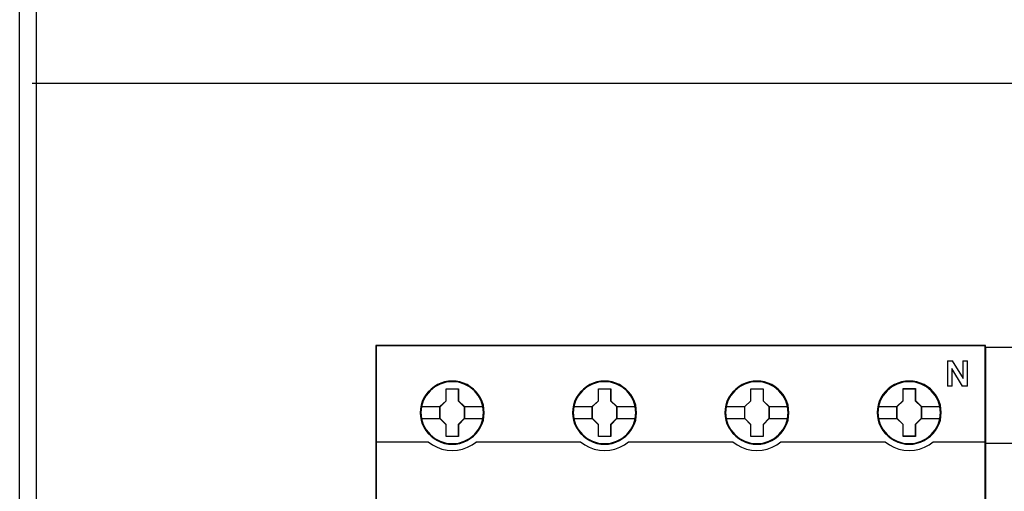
# Model space of a CAD drawing. Header units: millimetres. Extents: x 203 to 3426, y 719 to 2381.
# Tile 115 of 185: x 3346.46 to 3358.51, y 2264.37 to 2270.14. Entities that reach past the tile are written whole.
import ezdxf

# ---------------------------------------------------------------- set-up
doc = ezdxf.new("R2010")
doc.units = ezdxf.units.MM
doc.layers.add('45', color=7, linetype='Continuous')
doc.layers.add('E_Legrand_obudowy', color=7, linetype='Continuous')

# ---------------------------------------------------------------- blocks, each defined once
blk = doc.blocks.new('XL3 160 wnękowa 6x24M')
at = {"layer": 'E_Legrand_obudowy'}
for points in [[(-259.23, -72.21), (255.47, -72.21), (255.47, -1072.92), (-259.23, -1072.92), (-259.23, -72.21)], [(-257.16, -72.44), (255.69, -72.44), (255.69, -1071.56), (-257.16, -1071.56), (-257.16, -72.44)], [(256.55, -571.91), (-257.68, -571.91)]]:
    blk.add_lwpolyline(points, dxfattribs=at)
blk = doc.blocks.new('P304 TX3')
at = {"layer": '45', "color": 139}
for points in [[(72.05327, 41.032708), (-0.0215, 41.032708), (-0.0215, -41.032709), (72.05327, -41.032709), (72.05327, 41.032708)], [(72.05327, 41.032708), (-0.0215, 41.032708), (-0.0215, -41.032709), (72.05327, -41.032709), (72.05327, 41.032708)], [(72.03177, 41.011153), (0, 41.011153), (0, -41.011153), (72.03177, -41.011153), (72.03177, 41.011153)], [(12.710013, 33.112855), (12.637163, 33.832104), (12.429821, 34.512625), (12.082383, 35.148885), (11.622869, 35.702153), (11.062485, 36.155834), (10.418044, 36.493328), (9.723168, 36.709103), (9.000273, 36.775495), (8.277378, 36.709103), (7.588106, 36.493328), (6.943665, 36.155834), (6.377678, 35.702153), (5.918163, 35.148885), (5.576329, 34.512625), (5.363383, 33.832104), (5.296137, 33.112855), (5.363383, 32.399138), (5.576329, 31.707552), (5.918163, 31.082358), (6.377678, 30.523556), (6.943665, 30.069876), (7.588106, 29.732382), (8.277378, 29.52214), (9.000273, 29.450215), (9.723168, 29.52214), (10.418044, 29.732382), (11.062485, 30.069876), (11.622869, 30.523556), (12.082383, 31.082358), (12.429821, 31.707552), (12.637163, 32.399138), (12.710013, 33.112855)], [(30.719747, 33.107466), (30.646917, 33.826716), (30.439632, 34.512769), (30.097891, 35.143496), (29.632899, 35.702297), (29.072668, 36.155978), (28.434005, 36.493472), (27.733716, 36.703714), (27.011018, 36.770106), (26.28832, 36.703714), (25.593633, 36.493472), (24.95497, 36.155978), (24.394739, 35.702297), (23.929747, 35.143496), (23.582404, 34.512769), (23.375118, 33.826716), (23.302288, 33.107466), (23.375118, 32.393749), (23.582404, 31.707696), (23.929747, 31.076969), (24.394739, 30.5237), (24.95497, 30.07002), (25.593633, 29.732526), (26.28832, 29.516751), (27.011018, 29.444826), (27.733716, 29.516751), (28.434005, 29.732526), (29.072668, 30.07002), (29.632899, 30.5237), (30.097891, 31.076969), (30.439632, 31.707696), (30.646917, 32.393749), (30.719747, 33.107466)], [(30.719747, 33.112855), (30.641313, 33.832104), (30.434021, 34.512625), (30.092269, 35.148885), (29.632866, 35.702153), (29.072617, 36.155834), (28.428332, 36.493328), (27.728022, 36.709103), (27.010904, 36.775495), (26.288184, 36.709103), (25.593476, 36.493328), (24.954793, 36.155834), (24.388942, 35.702153), (23.929539, 35.148885), (23.587787, 34.512625), (23.374893, 33.832104), (23.307663, 33.112855), (23.374893, 32.399138), (23.587787, 31.707552), (23.929539, 31.082358), (24.388942, 30.523556), (24.954793, 30.069876), (25.593476, 29.732382), (26.288184, 29.52214), (27.010904, 29.450215), (27.728022, 29.52214), (28.428332, 29.732382), (29.072617, 30.069876), (29.632866, 30.523556), (30.092269, 31.082358), (30.434021, 31.707552), (30.641313, 32.399138), (30.719747, 33.112855)], [(48.729481, 33.107466), (48.656651, 33.826716), (48.449366, 34.512769), (48.102023, 35.143496), (47.637031, 35.702297), (47.082402, 36.155978), (46.438136, 36.493472), (45.74345, 36.703714), (45.020752, 36.770106), (44.298054, 36.703714), (43.597765, 36.493472), (42.964704, 36.155978), (42.398871, 35.702297), (41.933879, 35.143496), (41.592138, 34.512769), (41.384852, 33.826716), (41.312022, 33.107466), (41.384852, 32.393749), (41.592138, 31.707696), (41.933879, 31.076969), (42.398871, 30.5237), (42.964704, 30.07002), (43.597765, 29.732526), (44.298054, 29.516751), (45.020752, 29.444826), (45.74345, 29.516751), (46.438136, 29.732526), (47.082402, 30.07002), (47.637031, 30.5237), (48.102023, 31.076969), (48.449366, 31.707696), (48.656651, 32.393749), (48.729481, 33.107466)], [(48.724106, 33.112855), (48.651272, 33.832104), (48.443974, 34.512625), (48.102212, 35.148885), (47.642794, 35.702153), (47.076926, 36.155834), (46.438223, 36.493328), (45.737892, 36.709103), (45.015149, 36.775495), (44.292407, 36.709103), (43.60328, 36.493328), (42.958975, 36.155834), (42.39871, 35.702153), (41.939292, 35.148885), (41.59753, 34.512625), (41.384629, 33.832104), (41.317397, 33.112855), (41.384629, 32.399138), (41.59753, 31.707552), (41.939292, 31.082358), (42.39871, 30.523556), (42.958975, 30.069876), (43.60328, 29.732382), (44.292407, 29.52214), (45.015149, 29.450215), (45.737892, 29.52214), (46.438223, 29.732382), (47.076926, 30.069876), (47.642794, 30.523556), (48.102212, 31.082358), (48.443974, 31.707552), (48.651272, 32.399138), (48.724106, 33.112855)], [(66.735632, 33.112855), (66.6628, 33.832104), (66.455508, 34.512625), (66.113757, 35.148885), (65.654353, 35.702153), (65.088502, 36.155834), (64.444217, 36.493328), (63.749509, 36.709103), (63.026789, 36.775495), (62.304069, 36.709103), (61.614963, 36.493328), (60.970678, 36.155834), (60.41043, 35.702153), (59.951026, 35.148885), (59.603672, 34.512625), (59.390778, 33.832104), (59.323548, 33.112855), (59.390778, 32.399138), (59.603672, 31.707552), (59.951026, 31.082358), (60.41043, 30.523556), (60.970678, 30.069876), (61.614963, 29.732382), (62.304069, 29.52214), (63.026789, 29.450215), (63.749509, 29.52214), (64.444217, 29.732382), (65.088502, 30.069876), (65.654353, 30.523556), (66.113757, 31.082358), (66.455508, 31.707552), (66.6628, 32.399138), (66.735632, 33.112855)], [(66.735632, 33.107466), (66.6628, 33.826716), (66.455508, 34.512769), (66.113757, 35.143496), (65.648751, 35.702297), (65.094105, 36.155978), (64.449819, 36.493472), (63.749509, 36.703714), (63.032391, 36.770106), (62.309671, 36.703714), (61.609361, 36.493472), (60.97628, 36.155978), (60.41043, 35.702297), (59.945424, 35.143496), (59.603672, 34.512769), (59.39638, 33.826716), (59.323548, 33.107466), (59.39638, 32.393749), (59.603672, 31.707696), (59.945424, 31.076969), (60.41043, 30.5237), (60.97628, 30.07002), (61.609361, 29.732526), (62.309671, 29.516751), (63.032391, 29.444826), (63.749509, 29.516751), (64.449819, 29.732526), (65.094105, 30.07002), (65.648751, 30.5237), (66.113757, 31.076969), (66.455508, 31.707696), (66.6628, 32.393749), (66.735632, 33.107466)]]:
    blk.add_lwpolyline(points, close=True, dxfattribs=at)
for points in [[(67.575919, 39.250786), (68.170749, 39.250786)], [(67.575919, 39.250786), (67.575919, 36.236607)], [(68.12775, 39.250786), (69.419534, 37.165291)], [(69.374743, 39.250786), (69.914031, 39.250786)], [(69.374743, 39.250786), (69.374743, 37.165291)], [(69.871032, 39.250786), (69.871032, 36.236607)], [(68.072208, 38.325696), (68.072208, 36.236607)], [(69.351451, 36.236607), (68.072208, 38.325696)], [(67.575919, 36.279718), (68.115208, 36.279718)], [(69.308451, 36.279718), (69.914031, 36.279718)], [(-0.0215, 29.669362), (6.199132, 29.669362)], [(6.154341, 29.669362), (6.653922, 29.312978), (7.204022, 29.025571), (7.782189, 28.807142), (8.388422, 28.680683), (8.994655, 28.634698), (9.617728, 28.680683), (10.223961, 28.807142), (10.802128, 29.025571), (11.346615, 29.312978), (11.85181, 29.669362)], [(11.807018, 29.669362), (24.203491, 29.669362)], [(24.1587, 29.669362), (24.663873, 29.312978), (25.208338, 29.025571), (25.78648, 28.807142), (26.398301, 28.680683), (27.004509, 28.634698), (27.627556, 28.680683), (28.233764, 28.807142), (28.811906, 29.025571), (29.356371, 29.312978), (29.861544, 29.669362)], [(29.818544, 29.669362), (42.215017, 29.669362)], [(42.170226, 29.669362), (42.675399, 29.312978), (43.219863, 29.025571), (43.798006, 28.807142), (44.404214, 28.680683), (45.016035, 28.634698), (45.633469, 28.680683), (46.234063, 28.807142), (46.823432, 29.025571), (47.367896, 29.312978), (47.873069, 29.669362)], [(47.828278, 29.669362), (60.224751, 29.669362)], [(60.17996, 29.669362), (60.685154, 29.312978), (61.229641, 29.025571), (61.807808, 28.807142), (62.414041, 28.680683), (63.025888, 28.634698), (63.643347, 28.680683), (64.243967, 28.807142), (64.827747, 29.025571), (65.377848, 29.312978), (65.877429, 29.669362)], [(65.832637, 29.669362), (72.05327, 29.669362)]]:
    blk.add_lwpolyline(points, dxfattribs=at)
at = {"layer": '45', "color": 7}
for points in [[(12.776304, 33.107394), (12.753896, 33.555525), (12.681069, 34.009188), (12.529813, 34.435188), (12.350546, 34.850124), (12.115259, 35.237397), (11.835155, 35.585943), (11.504632, 35.906826), (11.140497, 36.18345), (10.770759, 36.426879), (10.339399, 36.60945), (9.908039, 36.736697), (9.45427, 36.819685), (9.000501, 36.847347), (8.546733, 36.819685), (8.104168, 36.736697), (7.656002, 36.60945), (7.241448, 36.426879), (6.854904, 36.18345), (6.496371, 35.906826), (6.160246, 35.585943), (5.896948, 35.237397), (5.656058, 34.850124), (5.454383, 34.435188), (5.33674, 34.009188), (5.247106, 33.555525), (5.219096, 33.107394), (5.247106, 32.659264), (5.33674, 32.222198), (5.454383, 31.790665), (5.656058, 31.381262), (5.896948, 30.988457), (6.160246, 30.628846), (6.496371, 30.313495), (6.854904, 30.036871), (7.241448, 29.804507), (7.656002, 29.621935), (8.104168, 29.483623), (8.546733, 29.395104), (9.000501, 29.372974), (9.45427, 29.395104), (9.908039, 29.483623), (10.339399, 29.621935), (10.770759, 29.804507), (11.140497, 30.036871), (11.504632, 30.313495), (11.835155, 30.628846), (12.115259, 30.988457), (12.350546, 31.381262), (12.529813, 31.790665), (12.681069, 32.222198), (12.753896, 32.659264), (12.776304, 33.107394)], [(12.776304, 33.107394), (12.753896, 33.555525), (12.681069, 34.009188), (12.529813, 34.435188), (12.350546, 34.850124), (12.115259, 35.237397), (11.835155, 35.585943), (11.504632, 35.906826), (11.140497, 36.18345), (10.770759, 36.426879), (10.339399, 36.60945), (9.908039, 36.736697), (9.45427, 36.819685), (9.000501, 36.847347), (8.546733, 36.819685), (8.104168, 36.736697), (7.656002, 36.60945), (7.241448, 36.426879), (6.854904, 36.18345), (6.496371, 35.906826), (6.160246, 35.585943), (5.896948, 35.237397), (5.656058, 34.850124), (5.454383, 34.435188), (5.33674, 34.009188), (5.247106, 33.555525), (5.219096, 33.107394), (5.247106, 32.659264), (5.33674, 32.222198), (5.454383, 31.790665), (5.656058, 31.381262), (5.896948, 30.988457), (6.160246, 30.628846), (6.496371, 30.313495), (6.854904, 30.036871), (7.241448, 29.804507), (7.656002, 29.621935), (8.104168, 29.483623), (8.546733, 29.395104), (9.000501, 29.372974), (9.45427, 29.395104), (9.908039, 29.483623), (10.339399, 29.621935), (10.770759, 29.804507), (11.140497, 30.036871), (11.504632, 30.313495), (11.835155, 30.628846), (12.115259, 30.988457), (12.350546, 31.381262), (12.529813, 31.790665), (12.681069, 32.222198), (12.753896, 32.659264), (12.776304, 33.107394)], [(30.791414, 33.107394), (30.763404, 33.555525), (30.696181, 34.009188), (30.539327, 34.435188), (30.360066, 34.850124), (30.124786, 35.242929), (29.84469, 35.585943), (29.514177, 35.906826), (29.150053, 36.18345), (28.780327, 36.426879), (28.348979, 36.60945), (27.923234, 36.736697), (27.463877, 36.819685), (27.010122, 36.847347), (26.556367, 36.819685), (26.113816, 36.736697), (25.665663, 36.60945), (25.256723, 36.426879), (24.864589, 36.18345), (24.506066, 35.906826), (24.175554, 35.585943), (23.912264, 35.242929), (23.665779, 34.850124), (23.469712, 34.435188), (23.34647, 34.009188), (23.25684, 33.555525), (23.22883, 33.107394), (23.25684, 32.659264), (23.34647, 32.222198), (23.469712, 31.796198), (23.665779, 31.381262), (23.912264, 30.988457), (24.175554, 30.628846), (24.506066, 30.313495), (24.864589, 30.036871), (25.256723, 29.804507), (25.665663, 29.621935), (26.113816, 29.483623), (26.556367, 29.395104), (27.010122, 29.372974), (27.463877, 29.395104), (27.923234, 29.483623), (28.348979, 29.621935), (28.780327, 29.804507), (29.150053, 30.036871), (29.514177, 30.313495), (29.84469, 30.628846), (30.124786, 30.988457), (30.360066, 31.381262), (30.539327, 31.796198), (30.696181, 32.222198), (30.763404, 32.659264), (30.791414, 33.107394)], [(30.791414, 33.107394), (30.763404, 33.555525), (30.696181, 34.009188), (30.539327, 34.435188), (30.360066, 34.850124), (30.124786, 35.242929), (29.84469, 35.585943), (29.514177, 35.906826), (29.150053, 36.18345), (28.780327, 36.426879), (28.348979, 36.60945), (27.923234, 36.736697), (27.463877, 36.819685), (27.010122, 36.847347), (26.556367, 36.819685), (26.113816, 36.736697), (25.665663, 36.60945), (25.256723, 36.426879), (24.864589, 36.18345), (24.506066, 35.906826), (24.175554, 35.585943), (23.912264, 35.242929), (23.665779, 34.850124), (23.469712, 34.435188), (23.34647, 34.009188), (23.25684, 33.555525), (23.22883, 33.107394), (23.25684, 32.659264), (23.34647, 32.222198), (23.469712, 31.796198), (23.665779, 31.381262), (23.912264, 30.988457), (24.175554, 30.628846), (24.506066, 30.313495), (24.864589, 30.036871), (25.256723, 29.804507), (25.665663, 29.621935), (26.113816, 29.483623), (26.556367, 29.395104), (27.010122, 29.372974), (27.463877, 29.395104), (27.923234, 29.483623), (28.348979, 29.621935), (28.780327, 29.804507), (29.150053, 30.036871), (29.514177, 30.313495), (29.84469, 30.628846), (30.124786, 30.988457), (30.360066, 31.381262), (30.539327, 31.796198), (30.696181, 32.222198), (30.763404, 32.659264), (30.791414, 33.107394)], [(30.769914, 33.106511), (30.742063, 33.552165), (30.675223, 34.00332), (30.519261, 34.426966), (30.341019, 34.839608), (30.107076, 35.230242), (29.828573, 35.57136), (29.49994, 35.890469), (29.137886, 36.165564), (28.770261, 36.407647), (28.341367, 36.58921), (27.918042, 36.715753), (27.461297, 36.798282), (27.010122, 36.825791), (26.558947, 36.798282), (26.118912, 36.715753), (25.673307, 36.58921), (25.266692, 36.407647), (24.876788, 36.165564), (24.520304, 35.890469), (24.191671, 35.57136), (23.929878, 35.230242), (23.684795, 34.839608), (23.489843, 34.426966), (23.367301, 34.00332), (23.27818, 33.552165), (23.25033, 33.106511), (23.27818, 32.660858), (23.367301, 32.226208), (23.489843, 31.802563), (23.684795, 31.389921), (23.929878, 30.999286), (24.191671, 30.641663), (24.520304, 30.328055), (24.876788, 30.05296), (25.266692, 29.821881), (25.673307, 29.640318), (26.118912, 29.502771), (26.558947, 29.414741), (27.010122, 29.392733), (27.461297, 29.414741), (27.918042, 29.502771), (28.341367, 29.640318), (28.770261, 29.821881), (29.137886, 30.05296), (29.49994, 30.328055), (29.828573, 30.641663), (30.107076, 30.999286), (30.341019, 31.389921), (30.519261, 31.802563), (30.675223, 32.226208), (30.742063, 32.660858), (30.769914, 33.106511)], [(48.802939, 33.107394), (48.780532, 33.555525), (48.707707, 34.009188), (48.550853, 34.435188), (48.371592, 34.850124), (48.136312, 35.242929), (47.856216, 35.585943), (47.531305, 35.906826), (47.167181, 36.18345), (46.791852, 36.426879), (46.366107, 36.60945), (45.93476, 36.736697), (45.481005, 36.819685), (45.02725, 36.847347), (44.573495, 36.819685), (44.130943, 36.736697), (43.68279, 36.60945), (43.268249, 36.426879), (42.881717, 36.18345), (42.523194, 35.906826), (42.187079, 35.585943), (41.923789, 35.242929), (41.677305, 34.850124), (41.481238, 34.435188), (41.363598, 34.009188), (41.273967, 33.555525), (41.240356, 33.107394), (41.273967, 32.659264), (41.363598, 32.222198), (41.481238, 31.796198), (41.677305, 31.381262), (41.923789, 30.988457), (42.187079, 30.628846), (42.523194, 30.313495), (42.881717, 30.036871), (43.268249, 29.804507), (43.68279, 29.621935), (44.130943, 29.483623), (44.573495, 29.395104), (45.02725, 29.372974), (45.481005, 29.395104), (45.93476, 29.483623), (46.366107, 29.621935), (46.791852, 29.804507), (47.167181, 30.036871), (47.531305, 30.313495), (47.856216, 30.628846), (48.136312, 30.988457), (48.371592, 31.381262), (48.550853, 31.796198), (48.707707, 32.222198), (48.780532, 32.659264), (48.802939, 33.107394)], [(48.802939, 33.107394), (48.780532, 33.555525), (48.707707, 34.009188), (48.550853, 34.435188), (48.371592, 34.850124), (48.136312, 35.242929), (47.856216, 35.585943), (47.531305, 35.906826), (47.167181, 36.18345), (46.791852, 36.426879), (46.366107, 36.60945), (45.93476, 36.736697), (45.481005, 36.819685), (45.02725, 36.847347), (44.573495, 36.819685), (44.130943, 36.736697), (43.68279, 36.60945), (43.268249, 36.426879), (42.881717, 36.18345), (42.523194, 35.906826), (42.187079, 35.585943), (41.923789, 35.242929), (41.677305, 34.850124), (41.481238, 34.435188), (41.363598, 34.009188), (41.273967, 33.555525), (41.240356, 33.107394), (41.273967, 32.659264), (41.363598, 32.222198), (41.481238, 31.796198), (41.677305, 31.381262), (41.923789, 30.988457), (42.187079, 30.628846), (42.523194, 30.313495), (42.881717, 30.036871), (43.268249, 29.804507), (43.68279, 29.621935), (44.130943, 29.483623), (44.573495, 29.395104), (45.02725, 29.372974), (45.481005, 29.395104), (45.93476, 29.483623), (46.366107, 29.621935), (46.791852, 29.804507), (47.167181, 30.036871), (47.531305, 30.313495), (47.856216, 30.628846), (48.136312, 30.988457), (48.371592, 31.381262), (48.550853, 31.796198), (48.707707, 32.222198), (48.780532, 32.659264), (48.802939, 33.107394)], [(48.781439, 33.106511), (48.759159, 33.552165), (48.686748, 34.00332), (48.530787, 34.426966), (48.352545, 34.839608), (48.118602, 35.230242), (47.840099, 35.57136), (47.517035, 35.890469), (47.154981, 36.165564), (46.781787, 36.407647), (46.358463, 36.58921), (45.929568, 36.715753), (45.478393, 36.798282), (45.027218, 36.825791), (44.576043, 36.798282), (44.136008, 36.715753), (43.690403, 36.58921), (43.278218, 36.407647), (42.893884, 36.165564), (42.5374, 35.890469), (42.203196, 35.57136), (41.941403, 35.230242), (41.696321, 34.839608), (41.501369, 34.426966), (41.384397, 34.00332), (41.295276, 33.552165), (41.261856, 33.106511), (41.295276, 32.660858), (41.384397, 32.226208), (41.501369, 31.802563), (41.696321, 31.389921), (41.941403, 30.999286), (42.203196, 30.641663), (42.5374, 30.328055), (42.893884, 30.05296), (43.278218, 29.821881), (43.690403, 29.640318), (44.136008, 29.502771), (44.576043, 29.414741), (45.027218, 29.392733), (45.478393, 29.414741), (45.929568, 29.502771), (46.358463, 29.640318), (46.781787, 29.821881), (47.154981, 30.05296), (47.517035, 30.328055), (47.840099, 30.641663), (48.118602, 30.999286), (48.352545, 31.389921), (48.530787, 31.802563), (48.686748, 32.226208), (48.759159, 32.660858), (48.781439, 33.106511)], [(66.812674, 33.112783), (66.784664, 33.560913), (66.717441, 34.014576), (66.560587, 34.440577), (66.381326, 34.855513), (66.146046, 35.248318), (65.86595, 35.591332), (65.535437, 35.912215), (65.171313, 36.188839), (64.801587, 36.432268), (64.370239, 36.614839), (63.944494, 36.742086), (63.485137, 36.825073), (63.031382, 36.852736), (62.577627, 36.825073), (62.135076, 36.742086), (61.686923, 36.614839), (61.277983, 36.432268), (60.885849, 36.188839), (60.527326, 35.912215), (60.196814, 35.591332), (59.933524, 35.248318), (59.687039, 34.855513), (59.490972, 34.440577), (59.36773, 34.014576), (59.2781, 33.560913), (59.25009, 33.112783), (59.2781, 32.664653), (59.36773, 32.227587), (59.490972, 31.801587), (59.687039, 31.386651), (59.933524, 30.993845), (60.196814, 30.634235), (60.527326, 30.318884), (60.885849, 30.04226), (61.277983, 29.809896), (61.686923, 29.627324), (62.135076, 29.489012), (62.577627, 29.400493), (63.031382, 29.378363), (63.485137, 29.400493), (63.944494, 29.489012), (64.370239, 29.627324), (64.801587, 29.809896), (65.171313, 30.04226), (65.535437, 30.318884), (65.86595, 30.634235), (66.146046, 30.993845), (66.381326, 31.386651), (66.560587, 31.801587), (66.717441, 32.227587), (66.784664, 32.664653), (66.812674, 33.112783)], [(66.812674, 33.112783), (66.784664, 33.560913), (66.717441, 34.014576), (66.560587, 34.440577), (66.381326, 34.855513), (66.146046, 35.248318), (65.86595, 35.591332), (65.535437, 35.912215), (65.171313, 36.188839), (64.801587, 36.432268), (64.370239, 36.614839), (63.944494, 36.742086), (63.485137, 36.825073), (63.031382, 36.852736), (62.577627, 36.825073), (62.135076, 36.742086), (61.686923, 36.614839), (61.277983, 36.432268), (60.885849, 36.188839), (60.527326, 35.912215), (60.196814, 35.591332), (59.933524, 35.248318), (59.687039, 34.855513), (59.490972, 34.440577), (59.36773, 34.014576), (59.2781, 33.560913), (59.25009, 33.112783), (59.2781, 32.664653), (59.36773, 32.227587), (59.490972, 31.801587), (59.687039, 31.386651), (59.933524, 30.993845), (60.196814, 30.634235), (60.527326, 30.318884), (60.885849, 30.04226), (61.277983, 29.809896), (61.686923, 29.627324), (62.135076, 29.489012), (62.577627, 29.400493), (63.031382, 29.378363), (63.485137, 29.400493), (63.944494, 29.489012), (64.370239, 29.627324), (64.801587, 29.809896), (65.171313, 30.04226), (65.535437, 30.318884), (65.86595, 30.634235), (66.146046, 30.993845), (66.381326, 31.386651), (66.560587, 31.801587), (66.717441, 32.227587), (66.784664, 32.664653), (66.812674, 33.112783)], [(66.791174, 33.112799), (66.763323, 33.558345), (66.696483, 34.009391), (66.540521, 34.432934), (66.362279, 34.845477), (66.128336, 35.236017), (65.849833, 35.577052), (65.5212, 35.896084), (65.159145, 36.171113), (64.791521, 36.413137), (64.362627, 36.594656), (63.939302, 36.721169), (63.482557, 36.803677), (63.031382, 36.83118), (62.580207, 36.803677), (62.140172, 36.721169), (61.694567, 36.594656), (61.287952, 36.413137), (60.898048, 36.171113), (60.541564, 35.896084), (60.212931, 35.577052), (59.951138, 35.236017), (59.706055, 34.845477), (59.511103, 34.432934), (59.388561, 34.009391), (59.29944, 33.558345), (59.27159, 33.112799), (59.29944, 32.667253), (59.388561, 32.232709), (59.511103, 31.809165), (59.706055, 31.396623), (59.951138, 31.006083), (60.212931, 30.648546), (60.541564, 30.335014), (60.898048, 30.059986), (61.287952, 29.828962), (61.694567, 29.647444), (62.140172, 29.50993), (62.580207, 29.421921), (63.031382, 29.399918), (63.482557, 29.421921), (63.939302, 29.50993), (64.362627, 29.647444), (64.791521, 29.828962), (65.159145, 30.059986), (65.5212, 30.335014), (65.849833, 30.648546), (66.128336, 31.006083), (66.362279, 31.396623), (66.540521, 31.809165), (66.696483, 32.232709), (66.763323, 32.667253), (66.791174, 33.112799)], [(8.287427, 35.945608), (9.730323, 35.945608), (9.730323, 34.52646), (10.448942, 33.822429), (10.448942, 32.403281), (9.730323, 31.688163), (9.730323, 30.280102), (8.287427, 30.280102), (8.287427, 31.688163), (7.551833, 32.403281), (7.551833, 33.822429), (8.287427, 34.52646), (8.287427, 35.945608)], [(8.287427, 35.945608), (9.730323, 35.945608), (9.730323, 35.945608), (9.730323, 34.52646), (9.730323, 34.52646), (10.448942, 33.822429), (10.448942, 33.822429), (10.448942, 32.403281), (10.448942, 32.403281), (9.730323, 31.688163), (9.730323, 31.688163), (9.730323, 30.280102), (9.730323, 30.280102), (8.287427, 30.280102), (8.287427, 30.280102), (8.287427, 31.688163), (8.287427, 31.688163), (7.551833, 32.403281), (7.551833, 32.403281), (7.551833, 33.822429), (7.551833, 33.822429), (8.287427, 34.52646), (8.287427, 34.52646), (8.287427, 35.945608), (8.287427, 35.945608)], [(8.298009, 35.924053), (9.719489, 35.924053), (9.719489, 34.515703), (10.427442, 33.81703), (10.427442, 32.40868), (9.719489, 31.699004), (9.719489, 30.301657), (8.298009, 30.301657), (8.298009, 31.699004), (7.573333, 32.40868), (7.573333, 33.81703), (8.298009, 34.515703), (8.298009, 35.924053)], [(26.304153, 35.945608), (27.740502, 35.945608), (27.740502, 34.526421), (28.458676, 33.827915), (28.458676, 32.403184), (27.740502, 31.688047), (27.740502, 30.285491), (26.304153, 30.285491), (26.304153, 31.688047), (25.563359, 32.403184), (25.563359, 33.827915), (26.304153, 34.526421), (26.304153, 35.945608)], [(26.304153, 35.945608), (27.740502, 35.945608), (27.740502, 35.945608), (27.740502, 34.526421), (27.740502, 34.526421), (28.458676, 33.827915), (28.458676, 33.827915), (28.458676, 32.403184), (28.458676, 32.403184), (27.740502, 31.688047), (27.740502, 31.688047), (27.740502, 30.285491), (27.740502, 30.285491), (26.304153, 30.285491), (26.304153, 30.285491), (26.304153, 31.688047), (26.304153, 31.688047), (25.563359, 32.403184), (25.563359, 32.403184), (25.563359, 33.827915), (25.563359, 33.827915), (26.304153, 34.526421), (26.304153, 34.526421), (26.304153, 35.945608), (26.304153, 35.945608)], [(26.314651, 35.924053), (27.729668, 35.924053), (27.729668, 34.515675), (28.437177, 33.822489), (28.437177, 32.40861), (27.729668, 31.698919), (27.729668, 30.307046), (26.314651, 30.307046), (26.314651, 31.698919), (25.584859, 32.40861), (25.584859, 33.822489), (26.314651, 34.515675), (26.314651, 35.924053)], [(44.313607, 35.945608), (45.755611, 35.945608), (45.755611, 34.526421), (46.473786, 33.827915), (46.473786, 32.403184), (45.755611, 31.688047), (45.755611, 30.285491), (44.313607, 30.285491), (44.313607, 31.688047), (43.578468, 32.403184), (43.578468, 33.827915), (44.313607, 34.526421), (44.313607, 35.945608)], [(44.313607, 35.945608), (45.755611, 35.945608), (45.755611, 35.945608), (45.755611, 34.526421), (45.755611, 34.526421), (46.473786, 33.827915), (46.473786, 33.827915), (46.473786, 32.403184), (46.473786, 32.403184), (45.755611, 31.688047), (45.755611, 31.688047), (45.755611, 30.285491), (45.755611, 30.285491), (44.313607, 30.285491), (44.313607, 30.285491), (44.313607, 31.688047), (44.313607, 31.688047), (43.578468, 32.403184), (43.578468, 32.403184), (43.578468, 33.827915), (43.578468, 33.827915), (44.313607, 34.526421), (44.313607, 34.526421), (44.313607, 35.945608), (44.313607, 35.945608)], [(44.324644, 35.924053), (45.746124, 35.924053), (45.746124, 34.515675), (46.454077, 33.822489), (46.454077, 32.40861), (45.746124, 31.698919), (45.746124, 30.307046), (44.324644, 30.307046), (44.324644, 31.698919), (43.599968, 32.40861), (43.599968, 33.822489), (44.324644, 34.515675), (44.324644, 35.924053)], [(62.32408, 35.950997), (63.761318, 35.950997), (63.761318, 34.53181), (64.479936, 33.833304), (64.479936, 32.408573), (63.761318, 31.693435), (63.761318, 30.290879), (62.32408, 30.290879), (62.32408, 31.693435), (61.582827, 32.408573), (61.582827, 33.833304), (62.32408, 34.53181), (62.32408, 35.950997)], [(62.32408, 35.950997), (63.761318, 35.950997), (63.761318, 35.950997), (63.761318, 34.53181), (63.761318, 34.53181), (64.479936, 33.833304), (64.479936, 33.833304), (64.479936, 32.408573), (64.479936, 32.408573), (63.761318, 31.693435), (63.761318, 31.693435), (63.761318, 30.290879), (63.761318, 30.290879), (62.32408, 30.290879), (62.32408, 30.290879), (62.32408, 31.693435), (62.32408, 31.693435), (61.582827, 32.408573), (61.582827, 32.408573), (61.582827, 33.833304), (61.582827, 33.833304), (62.32408, 34.53181), (62.32408, 34.53181), (62.32408, 35.950997), (62.32408, 35.950997)], [(62.334578, 35.929441), (63.750484, 35.929441), (63.750484, 34.521064), (64.458436, 33.827878), (64.458436, 32.413999), (63.750484, 31.704308), (63.750484, 30.312435), (62.334578, 30.312435), (62.334578, 31.704308), (61.604327, 32.413999), (61.604327, 33.827878), (62.334578, 34.521064), (62.334578, 35.929441)]]:
    blk.add_lwpolyline(points, close=True, dxfattribs=at)
at = {"layer": '45', "color": 59}
blk.add_lwpolyline([(12.754805, 33.106511), (12.732524, 33.552165), (12.660111, 34.00332), (12.509715, 34.426966), (12.331469, 34.839608), (12.09752, 35.22474), (11.81901, 35.57136), (11.490368, 35.890469), (11.128304, 36.165564), (10.760671, 36.407647), (10.331765, 36.58921), (9.902859, 36.715753), (9.451672, 36.798282), (9.000485, 36.825791), (8.549299, 36.798282), (8.109252, 36.715753), (7.663636, 36.58921), (7.25144, 36.407647), (6.867096, 36.165564), (6.510603, 35.890469), (6.176391, 35.57136), (5.914591, 35.22474), (5.675072, 34.839608), (5.474545, 34.426966), (5.35757, 34.00332), (5.268447, 33.552165), (5.240596, 33.106511), (5.268447, 32.660858), (5.35757, 32.226208), (5.474545, 31.797061), (5.675072, 31.389921), (5.914591, 30.999286), (6.176391, 30.641663), (6.510603, 30.328055), (6.867096, 30.05296), (7.25144, 29.821881), (7.663636, 29.640318), (8.109252, 29.502771), (8.549299, 29.414741), (9.000485, 29.392733), (9.451672, 29.414741), (9.902859, 29.502771), (10.331765, 29.640318), (10.760671, 29.821881), (11.128304, 30.05296), (11.490368, 30.328055), (11.81901, 30.641663), (12.09752, 30.999286), (12.331469, 31.389921), (12.509715, 31.797061), (12.660111, 32.226208), (12.732524, 32.660858), (12.754805, 33.106511)], close=True, dxfattribs=at)
at = {"layer": '45', "color": 7}
for points in [[(5.290762, 33.838557), (7.596625, 33.838557)], [(10.404151, 33.838557), (12.710013, 33.838557)], [(23.302288, 33.843946), (25.606359, 33.843946)], [(28.413885, 33.843946), (30.719747, 33.843946)], [(41.312022, 33.843946), (43.62326, 33.843946)], [(46.430786, 33.843946), (48.729481, 33.843946)], [(59.323548, 33.849335), (61.627619, 33.849335)], [(64.435145, 33.849335), (66.741007, 33.849335)], [(5.290762, 32.430264), (7.596625, 32.430264)], [(10.404151, 32.430264), (12.710013, 32.430264)], [(23.302288, 32.430264), (25.606359, 32.430264)], [(28.413885, 32.430264), (30.719747, 32.430264)], [(41.312022, 32.430264), (43.62326, 32.430264)], [(46.430786, 32.430264), (48.729481, 32.430264)], [(59.323548, 32.435653), (61.627619, 32.435653)], [(64.435145, 32.435653), (66.741007, 32.435653)]]:
    blk.add_lwpolyline(points, dxfattribs=at)
blk = doc.blocks.new('S301 TX3')
at = {"layer": '45', "color": 7}
blk.add_lwpolyline([(17.99, 40.87), (0, 40.87), (0, -40.87), (17.99, -40.87), (17.99, 40.87)], close=True, dxfattribs=at)
at = {"layer": '45', "color": 139}
blk.add_lwpolyline([(17.99, 40.87), (0, 40.87), (0, -40.87), (17.99, -40.87), (17.99, 40.87)], close=True, dxfattribs=at)
at = {"layer": '45', "color": 59}
blk.add_lwpolyline([(17.97, 40.86), (0.02, 40.86), (0.02, -40.85), (17.97, -40.85), (17.97, 40.86)], close=True, dxfattribs=at)
at = {"layer": '45', "color": 139}
blk.add_lwpolyline([(0, 29.55), (6.18, 29.55)], dxfattribs=at)
blk = doc.blocks.new('G$C3556625F')
at = {"xscale": 0.103478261, "yscale": 0.103478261, "zscale": 0.103478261}
for name, p in [('P304 TX3', (-90.1993, 54.7583)), ('S301 TX3', (-82.7434, 54.7523))]:
    blk.add_blockref(name, p, dxfattribs=at)
at = {"layer": 'E_Legrand_obudowy', "color": 67, "true_color": 0x727430, "xscale": 0.1, "yscale": 0.1, "zscale": 0.1}
blk.add_blockref('XL3 160 wnękowa 6x24M', (-68.6374, 119.4025), dxfattribs=at)

msp = doc.modelspace()

# ---------------------------------------------------------------- block references
msp.add_blockref('G$C3556625F', (3441.022, 2207.143))

doc.saveas('drawing.dxf')
